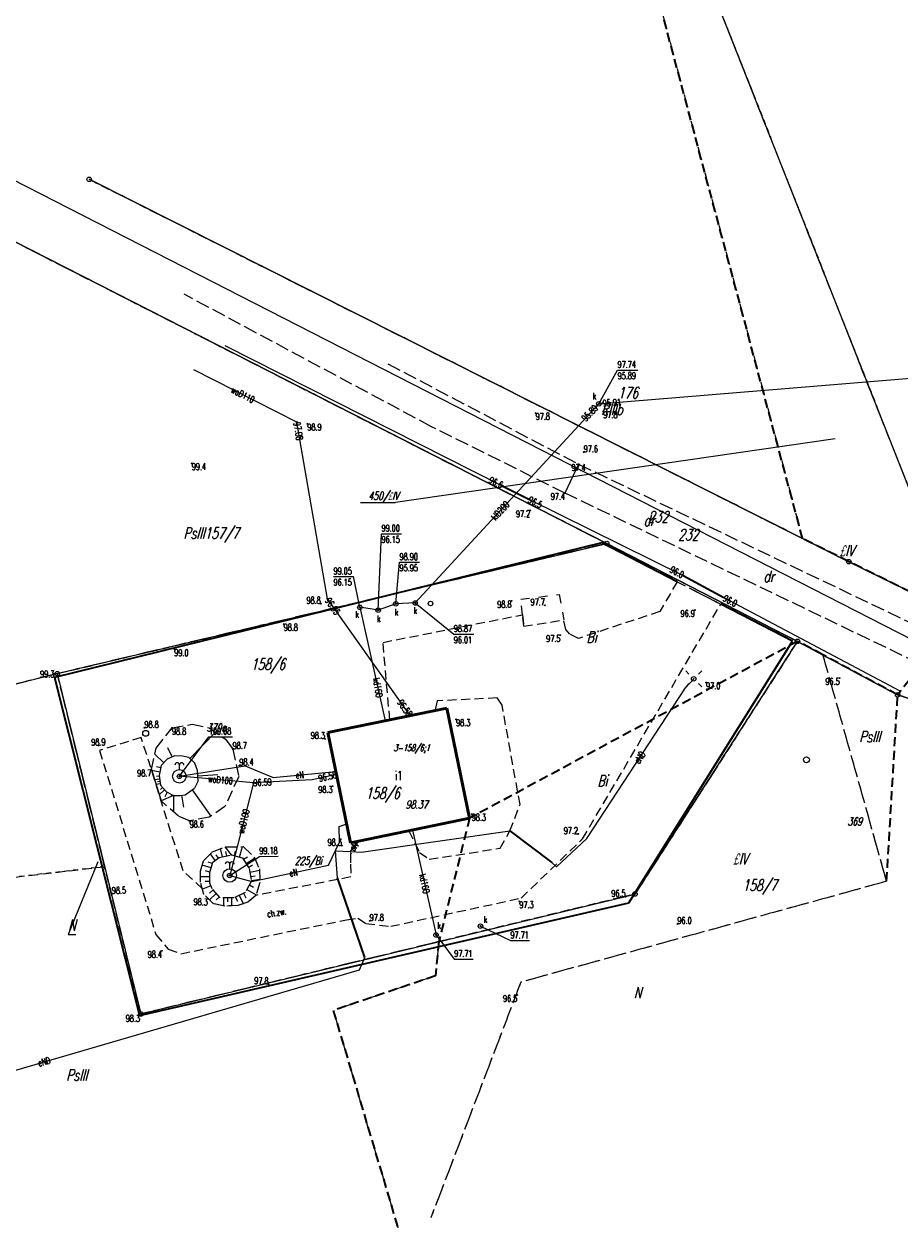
# Model space of a CAD drawing. Header units: metres. Extents: x 7483881 to 7484119, y 6003795 to 6003998.
# Tile 2 of 4: x 7483936 to 7484033, y 6003795 to 6003928. Entities that reach past the tile are written whole.
import ezdxf
from ezdxf.enums import TextEntityAlignment as Align

# ---------------------------------------------------------------- set-up
doc = ezdxf.new("R2010")
doc.units = ezdxf.units.M
for name, pattern in [('1', [0]), ('1_EGBU_A', [0]), ('2', [1.5, 1, -0.5]), ('3_1', [0]), ('3_14', [1, -1]), ('3_OTDN_A', [2, 1, -1]), ('3_OTKC', [1.5, 1, -0.5]), ('3_OTKJ', [2, 1.5, -0.5]), ('3_OTOB', [2, 1, -1]), ('3_OTOO', [7.5, 7.5]), ('3_OTRK', [1.75, 1.25, -0.5]), ('3_OTRKG', [1.75, 1.25, -0.5]), ('4_SUEP_A', [0]), ('4_SUKP', [0]), ('4_SULO', [0]), ('4_SUTP_A', [0]), ('4_SUWP', [0]), ('6_2', [1.5, 1, -0.5]), ('6_3', [1, 0.5, -0.5])]:
    doc.linetypes.add(name, pattern=pattern)
doc.layers.get('0').update_dxf_attribs({"color": 250, "linetype": 'CONTINUOUS', "lineweight": 100})
for name, color, linetype, lineweight, true_color in [('DROGI_L_1', 23, '1', 25, 0xc28787), ('Dzialki', 98, '1', 18, 0x005b00), ('Numery_dzialek', 96, 'CONTINUOUS', 25, 0x006600), ('SUK_E_T_4', 36, 'CONTINUOUS', 0, 0x803300), ('SUK_T_3', 36, 'CONTINUOUS', 18, 0x803300), ('SUKP_E_T_0', 36, 'CONTINUOUS', 0, 0x803300), ('SUKP_L_0', 36, '4_SUKP', 18, 0x803300), ('SUKR_T_0', 36, 'CONTINUOUS', 18, 0x803300), ('SUTP_L_0', 30, '4_SUTP_A', 18, 0xff9100), ('SUTR_T_0', 30, 'CONTINUOUS', 18, 0xff9100)]:
    doc.layers.add(name, color=color, linetype=linetype, lineweight=lineweight, true_color=true_color)
for name, color, linetype, lineweight in [('EBUTN_T_0', 7, 'CONTINUOUS', 18), ('EGBB_E_T_0', 7, 'CONTINUOUS', 20), ('EGBB_L_1', 7, '1_EGBU_A', 50), ('KONTUR_KLASYFIKACYJNY_L_0', 7, '6_3', 13), ('KONTUR_KLASYFIKACYJNY_T_0', 7, 'CONTINUOUS', 18), ('Kontury', 3, '2', 18), ('MAPA25_L_3', 7, '1', 18), ('Numery_konturow', 92, 'CONTINUOUS', 9), ('ODKRYWKA_POMOCNICZA_T_0', 7, 'CONTINUOUS', 18), ('ODKRYWKA_POMOCNICZA_T_1', 7, 'CONTINUOUS', 18), ('OTD_L_12', 7, '3_OTDN_A', 18), ('OTK_E_T_1', 7, 'CONTINUOUS', 0), ('OTK_L_0', 7, '3_OTKJ', 18), ('OTK_L_2', 7, '3_OTKC', 18), ('OTO_L_0', 7, '3_OTOO', 35), ('OTO_L_1', 7, '3_OTOB', 18), ('OTR_L_1', 7, '3_OTRK', 18), ('OTR_T_1', 7, 'CONTINUOUS', 18), ('Punkty', 7, 'CONTINUOUS', 13), ('SUE_T_3', 7, 'CONTINUOUS', 18), ('SUEP_E_T_0', 1, 'CONTINUOUS', 0), ('SUEP_L_0', 1, '4_SUEP_A', 18), ('SUL_L_1', 7, '4_SULO', 35), ('SUP_T_0', 7, 'CONTINUOUS', 18), ('SUW_T_1', 7, 'CONTINUOUS', 18), ('SUWP_E_T_0', 5, 'CONTINUOUS', 0), ('SUWP_L_0', 5, '4_SUWP', 18), ('SUWR_T_0', 5, 'CONTINUOUS', 18), ('WEBPPP_T_0', 7, 'CONTINUOUS', 18), ('ZAS_TYP_GLEBY_L_0', 7, '6_2', 35)]:
    doc.layers.add(name, color=color, linetype=linetype, lineweight=lineweight)
doc.styles.get("Standard").update_dxf_attribs({"font": 'Simplex.SHX', "width": 0.75})

# ---------------------------------------------------------------- blocks, each defined once
blk = doc.blocks.new('GRT')
at = {"linetype": 'CONTINUOUS'}
blk.add_circle((0, 0), 0.25, dxfattribs=at)
blk = doc.blocks.new('3_OTRN')
at = {"linetype": 'CONTINUOUS'}
blk.add_circle((0, 0), 0.045, dxfattribs=at)
blk = doc.blocks.new('4_SUEO_W')
at = {"linetype": 'CONTINUOUS'}
for p, q in [((-0.53035, 0.53035), (-0.8839, 0.8839)), ((0.53035, 0.53035), (0.8839, 0.8839)), ((-0.53035, -0.53035), (-0.8839, -0.8839)), ((0.53035, -0.53035), (0.8839, -0.8839))]:
    blk.add_line(p, q, dxfattribs=at)
blk.add_circle((0, 0), 0.025, dxfattribs=at)
blk = doc.blocks.new('4_SUPP')
at = {"linetype": 'CONTINUOUS'}
blk.add_circle((0, 0), 0.25, dxfattribs=at)
blk = doc.blocks.new('4_SUKS')
at = {"linetype": 'CONTINUOUS'}
blk.add_circle((0, 0), 0.25, dxfattribs=at)
blk = doc.blocks.new('4_SUPS')
at = {"linetype": 'CONTINUOUS'}
blk.add_circle((0, 0), 0.0625, dxfattribs=at)
blk = doc.blocks.new('4_SUPK')
at = {"linetype": 'CONTINUOUS'}
blk.add_circle((0, 0), 0.25, dxfattribs=at)
blk = doc.blocks.new('4_SUWG')
at = {"linetype": 'CONTINUOUS'}
blk.add_line((0, 0.75), (0, 1.25), dxfattribs=at)
for radius in [0.75, 0.25]:
    blk.add_circle((0, 0), radius, dxfattribs=at)
for centre in [(-0.25, 1.25), (0.25, 1.25)]:
    blk.add_arc(centre, 0.25, 0, 180, dxfattribs=at)
blk = doc.blocks.new('6_ODKRYWKA')
at = {"linetype": 'CONTINUOUS'}
blk.add_circle((0, 0), 0.325, dxfattribs=at)

msp = doc.modelspace()

# ---------------------------------------------------------------- linework, layer by layer
at = {"layer": 'DROGI_L_1', "linetype": '1'}
for p, q in [((7483891.76, 6003926.36), (7484000.94, 6003870.71)), ((7484027.77, 6003868.69), (7483943.56, 6003911.09)), ((7484000.94, 6003870.71), (7484022.09, 6003859.86)), ((7484040.03, 6003862.68), (7484027.77, 6003868.69)), ((7484022.09, 6003859.86), (7484033.19, 6003853.93)), ((7484033.19, 6003853.93), (7484100.75, 6003832.01))]:
    msp.add_line(p, q, dxfattribs=at)
at = {"layer": 'Dzialki'}
for p, q in [((7484040.03, 6003862.68), (7483986.88, 6003997.31)), ((7484040.03, 6003862.68), (7483986.88, 6003997.31)), ((7484000.94, 6003870.71), (7483891.76, 6003926.36)), ((7484000.94, 6003870.71), (7483891.76, 6003926.36)), ((7483943.56, 6003911.09), (7484027.77, 6003868.69)), ((7483943.56, 6003911.09), (7484027.77, 6003868.69)), ((7483940.03, 6003856.28), (7484000.94, 6003870.71)), ((7483940.03, 6003856.28), (7484000.94, 6003870.71)), ((7484022.09, 6003859.86), (7484000.94, 6003870.71)), ((7484022.09, 6003859.86), (7484000.94, 6003870.71)), ((7484027.77, 6003868.69), (7484040.03, 6003862.68)), ((7484027.77, 6003868.69), (7484040.03, 6003862.68)), ((7484004.08, 6003831.85), (7484022.09, 6003859.86)), ((7484004.08, 6003831.85), (7484022.09, 6003859.86)), ((7484033.19, 6003853.93), (7484022.09, 6003859.86)), ((7484033.19, 6003853.93), (7484022.09, 6003859.86)), ((7483915.34, 6003850.15), (7483940.03, 6003856.28)), ((7483915.34, 6003850.15), (7483940.03, 6003856.28)), ((7483940.03, 6003856.28), (7483949.29, 6003818.55)), ((7483940.03, 6003856.28), (7483949.29, 6003818.55)), ((7484100.75, 6003832.01), (7484033.19, 6003853.93)), ((7484100.75, 6003832.01), (7484033.19, 6003853.93)), ((7483949.29, 6003818.55), (7484004.08, 6003831.85)), ((7483949.29, 6003818.55), (7484004.08, 6003831.85))]:
    msp.add_line(p, q, dxfattribs=at)
at = {"layer": 'EGBB_L_1', "linetype": '1_EGBU_A'}
for p, q in [((7483983.22, 6003852.46), (7483970.03, 6003849.74)), ((7483985.73, 6003840.25), (7483983.22, 6003852.46)), ((7483970.03, 6003849.74), (7483972.54, 6003837.53)), ((7483972.54, 6003837.53), (7483985.73, 6003840.25))]:
    msp.add_line(p, q, dxfattribs=at)
at = {"layer": 'KONTUR_KLASYFIKACYJNY_L_0', "linetype": '6_3'}
for p, q in [((7484003.25, 6003955.85), (7484040.03, 6003862.68)), ((7484004.35, 6003939.81), (7484022.64, 6003871.27)), ((7484000.94, 6003870.71), (7483891.76, 6003926.36)), ((7484022.64, 6003871.27), (7483943.56, 6003911.09)), ((7484022.64, 6003871.27), (7484027.77, 6003868.69)), ((7484000.94, 6003870.71), (7483940.03, 6003856.28)), ((7484000.94, 6003870.71), (7484022.09, 6003859.86)), ((7484040.03, 6003862.68), (7484027.77, 6003868.69)), ((7484013.2, 6003846.03), (7484022.09, 6003859.86)), ((7484024.91, 6003858.36), (7484022.09, 6003859.86)), ((7484031.97, 6003833.26), (7484024.91, 6003858.36)), ((7484024.91, 6003858.36), (7484033.19, 6003853.93)), ((7483940.03, 6003856.28), (7483915.34, 6003850.15)), ((7483945.28, 6003834.88), (7483940.03, 6003856.28)), ((7484100.75, 6003832.01), (7484033.19, 6003853.93)), ((7484013.2, 6003846.03), (7484004.08, 6003831.85)), ((7483945.28, 6003834.88), (7483914.54, 6003831.31)), ((7483945.28, 6003834.88), (7483949.29, 6003818.55)), ((7484031.97, 6003833.26), (7483991.42, 6003822.08)), ((7483982.32, 6003826.57), (7484004.08, 6003831.85)), ((7483982.32, 6003826.57), (7483949.29, 6003818.55)), ((7483982.32, 6003826.57), (7483981.95, 6003822.78)), ((7483981.95, 6003822.78), (7483970.62, 6003818.95)), ((7483991.42, 6003822.08), (7483981.44, 6003795.94)), ((7483970.62, 6003818.95), (7483977.79, 6003794.83))]:
    msp.add_line(p, q, dxfattribs=at)
at = {"layer": 'KONTUR_KLASYFIKACYJNY_T_0', "linetype": 'CONTINUOUS'}
for p in [(7484026.26, 6003882.32), (7483973.63, 6003875.24)]:
    msp.add_line(p, (7483977.53, 6003875.24), dxfattribs=at)
at = {"layer": 'Kontury'}
for p, q in [((7484040.03, 6003862.68), (7484003.25, 6003955.85)), ((7484040.03, 6003862.68), (7484003.25, 6003955.85)), ((7484022.64, 6003871.27), (7484004.35, 6003939.81)), ((7484022.64, 6003871.27), (7484004.35, 6003939.81)), ((7483891.76, 6003926.36), (7484000.94, 6003870.71)), ((7483891.76, 6003926.36), (7484000.94, 6003870.71)), ((7483943.56, 6003911.09), (7484022.64, 6003871.27)), ((7483943.56, 6003911.09), (7484022.64, 6003871.27)), ((7484027.77, 6003868.69), (7484022.64, 6003871.27)), ((7484027.77, 6003868.69), (7484022.64, 6003871.27)), ((7484000.94, 6003870.71), (7483940.03, 6003856.28)), ((7483940.03, 6003856.28), (7484000.94, 6003870.71)), ((7484000.94, 6003870.71), (7484022.09, 6003859.86)), ((7484000.94, 6003870.71), (7484022.09, 6003859.86)), ((7484040.03, 6003862.68), (7484027.77, 6003868.69)), ((7484040.03, 6003862.68), (7484027.77, 6003868.69)), ((7484022.09, 6003859.86), (7484013.2, 6003846.03)), ((7484022.09, 6003859.86), (7484013.2, 6003846.03)), ((7484024.91, 6003858.36), (7484022.09, 6003859.86)), ((7484024.91, 6003858.36), (7484022.09, 6003859.86)), ((7484031.97, 6003833.26), (7484024.91, 6003858.36)), ((7484024.91, 6003858.36), (7484033.19, 6003853.93)), ((7484031.97, 6003833.26), (7484024.91, 6003858.36)), ((7484024.91, 6003858.36), (7484033.19, 6003853.93)), ((7483940.03, 6003856.28), (7483915.34, 6003850.15)), ((7483940.03, 6003856.28), (7483915.34, 6003850.15)), ((7483945.28, 6003834.88), (7483940.03, 6003856.28)), ((7483945.28, 6003834.88), (7483940.03, 6003856.28)), ((7484033.19, 6003853.93), (7484100.75, 6003832.01)), ((7484033.19, 6003853.93), (7484100.75, 6003832.01)), ((7484013.2, 6003846.03), (7484004.08, 6003831.85)), ((7484013.2, 6003846.03), (7484004.08, 6003831.85)), ((7483914.54, 6003831.31), (7483945.28, 6003834.88)), ((7483914.54, 6003831.31), (7483945.28, 6003834.88)), ((7483949.29, 6003818.55), (7483945.28, 6003834.88)), ((7483949.29, 6003818.55), (7483945.28, 6003834.88)), ((7484031.97, 6003833.26), (7483991.42, 6003822.08)), ((7484031.97, 6003833.26), (7483991.42, 6003822.08)), ((7484004.08, 6003831.85), (7483982.32, 6003826.57)), ((7484004.08, 6003831.85), (7483982.32, 6003826.57)), ((7483982.32, 6003826.57), (7483949.29, 6003818.55)), ((7483982.32, 6003826.57), (7483949.29, 6003818.55)), ((7483982.32, 6003826.57), (7483981.95, 6003822.78)), ((7483982.32, 6003826.57), (7483981.95, 6003822.78)), ((7483981.95, 6003822.78), (7483970.62, 6003818.95)), ((7483981.95, 6003822.78), (7483970.62, 6003818.95)), ((7483991.42, 6003822.08), (7483981.44, 6003795.94)), ((7483991.42, 6003822.08), (7483981.44, 6003795.94)), ((7483970.62, 6003818.95), (7483977.79, 6003794.83)), ((7483970.62, 6003818.95), (7483977.79, 6003794.83))]:
    msp.add_line(p, q, dxfattribs=at)
at = {"layer": 'MAPA25_L_3', "linetype": '1'}
msp.add_line((7483880.99, 6003938.73), (7484065.16, 6003844.51), dxfattribs=at)
at = {"layer": 'Numery_konturow', "linetype": 'CONTINUOUS'}
for p, q in [((7483944.53, 6003835.42), (7483941.22, 6003827.37)), ((7483941.22, 6003827.37), (7483942.08, 6003827.37))]:
    msp.add_line(p, q, dxfattribs=at)
at = {"layer": 'OTD_L_12', "linetype": '3_OTDN_A'}
for p, q in [((7483991.4, 6003864.52), (7483995.67, 6003865.07)), ((7483995.67, 6003865.07), (7483996.17, 6003862.24)), ((7483991.6, 6003862.81), (7483991.4, 6003864.52)), ((7483991.74, 6003861.53), (7483991.6, 6003862.81))]:
    msp.add_line(p, q, dxfattribs=at)
at = {"layer": 'OTK_L_0', "linetype": '3_OTKJ'}
for p, q in [((7483981.51, 6003883.66), (7483954.1, 6003898.34)), ((7483976.68, 6003890.63), (7483997.82, 6003879.5)), ((7483996.31, 6003876.3), (7483981.51, 6003883.66)), ((7483997.82, 6003879.5), (7484038.44, 6003860.1)), ((7484037.31, 6003856.56), (7483996.31, 6003876.3))]:
    msp.add_line(p, q, dxfattribs=at)
at = {"layer": 'OTK_L_0', "linetype": '3_14'}
msp.add_line((7483997.82, 6003879.5), (7483996.31, 6003876.3), dxfattribs=at)
at = {"layer": 'OTK_L_2', "linetype": '3_OTKC'}
for p, q in [((7484008.75, 6003866.47), (7484006.81, 6003863.16)), ((7484008.75, 6003866.47), (7484013.57, 6003863.99)), ((7483998.26, 6003837.95), (7484013.57, 6003863.99)), ((7483976.14, 6003859.75), (7483991.6, 6003862.81)), ((7483991.6, 6003862.81), (7483991.74, 6003861.53)), ((7483991.74, 6003861.53), (7483996.17, 6003862.24)), ((7483996.42, 6003861.18), (7483996.17, 6003862.24)), ((7484006.81, 6003863.16), (7483997.82, 6003860.19)), ((7483996.86, 6003860.66), (7483996.42, 6003861.18)), ((7483997.82, 6003860.19), (7483996.86, 6003860.66)), ((7483976.89, 6003851.16), (7483976.14, 6003859.75)), ((7483982.16, 6003853.26), (7483981.93, 6003852.26)), ((7483988.78, 6003853.59), (7483982.16, 6003853.26)), ((7483989.34, 6003852.8), (7483988.78, 6003853.59)), ((7483991.33, 6003841.76), (7483989.34, 6003852.8)), ((7483981.97, 6003852.21), (7483976.89, 6003851.16)), ((7483981.93, 6003852.26), (7483981.97, 6003852.21)), ((7483949.34, 6003849.2), (7483944.72, 6003847.77)), ((7483953.98, 6003834.41), (7483949.34, 6003849.2)), ((7483944.72, 6003847.77), (7483950.96, 6003827.36)), ((7483990.19, 6003838.84), (7483991.33, 6003841.76)), ((7483973.37, 6003837.7), (7483979, 6003838.86)), ((7483979, 6003838.86), (7483980.17, 6003836.46)), ((7483989.14, 6003836.92), (7483990.19, 6003838.84)), ((7483991.45, 6003831.4), (7483998.26, 6003837.95)), ((7483973.37, 6003837.7), (7483972.54, 6003836.31)), ((7483981.25, 6003835.71), (7483989.14, 6003836.92)), ((7483972.54, 6003836.31), (7483972.52, 6003835.16)), ((7483980.17, 6003836.46), (7483981.25, 6003835.71)), ((7483956.12, 6003832.44), (7483953.98, 6003834.41)), ((7483972.52, 6003835.16), (7483972.57, 6003833.74)), ((7483972.57, 6003833.74), (7483962.05, 6003831.7)), ((7483956.29, 6003831.81), (7483956.12, 6003832.44)), ((7483957.35, 6003830.77), (7483956.29, 6003831.81)), ((7483962.05, 6003831.7), (7483961.16, 6003830.93)), ((7483977, 6003828.27), (7483991.45, 6003831.4)), ((7483958.59, 6003830.51), (7483957.35, 6003830.77)), ((7483960.06, 6003830.57), (7483958.59, 6003830.51)), ((7483961.16, 6003830.93), (7483960.06, 6003830.57)), ((7483953.73, 6003825.23), (7483972.08, 6003828.99)), ((7483972.08, 6003828.99), (7483973.36, 6003829.16)), ((7483973.36, 6003829.16), (7483974.25, 6003828.57)), ((7483974.25, 6003828.57), (7483977, 6003828.27)), ((7483950.96, 6003827.36), (7483952.34, 6003825.74)), ((7483952.34, 6003825.74), (7483953.73, 6003825.23))]:
    msp.add_line(p, q, dxfattribs=at)
at = {"layer": 'OTO_L_0', "linetype": '3_OTOO'}
for p, q in [((7484000.38, 6003870.8), (7483939.71, 6003855.87)), ((7484008.75, 6003866.47), (7484000.38, 6003870.8)), ((7484021.52, 6003859.88), (7484013.57, 6003863.99)), ((7484003.39, 6003830.86), (7484021.52, 6003859.88)), ((7483939.71, 6003855.87), (7483949.14, 6003818.39)), ((7483949.14, 6003818.39), (7484003.39, 6003830.86))]:
    msp.add_line(p, q, dxfattribs=at)
at = {"layer": 'OTO_L_1', "linetype": '3_OTOB'}
msp.add_line((7484008.75, 6003866.47), (7484013.57, 6003863.99), dxfattribs=at)
at = {"layer": 'OTR_L_1', "linetype": '3_OTRK'}
for p, q in [((7483950.99, 6003848.02), (7483952.75, 6003850.27)), ((7483952.75, 6003850.27), (7483954.97, 6003850.67)), ((7483954.97, 6003850.67), (7483956.85, 6003850.27)), ((7483956.85, 6003850.27), (7483958.67, 6003849.02)), ((7483958.67, 6003849.02), (7483959.48, 6003847.92)), ((7483950.46, 6003845.64), (7483950.99, 6003848.02)), ((7483959.48, 6003847.92), (7483960.14, 6003844.87)), ((7483960.14, 6003844.87), (7483958.62, 6003841.56)), ((7483953.46, 6003840.47), (7483951.55, 6003842.17)), ((7483958.62, 6003841.56), (7483956.88, 6003840.37)), ((7483954.7, 6003839.95), (7483953.46, 6003840.47)), ((7483956.88, 6003840.37), (7483954.7, 6003839.95)), ((7483957.18, 6003836.48), (7483958.63, 6003837.09)), ((7483958.63, 6003837.09), (7483960.65, 6003837.1)), ((7483960.65, 6003837.1), (7483961.84, 6003835.96)), ((7483955.9, 6003834.4), (7483956.25, 6003835.52)), ((7483956.25, 6003835.52), (7483957.18, 6003836.48)), ((7483961.84, 6003835.96), (7483962.43, 6003834.65)), ((7483955.91, 6003833.18), (7483955.9, 6003834.4)), ((7483962.43, 6003834.65), (7483962.49, 6003833.11)), ((7483956.29, 6003831.81), (7483955.91, 6003833.18)), ((7483962.49, 6003833.11), (7483962.05, 6003831.7)), ((7483957.35, 6003830.77), (7483956.29, 6003831.81)), ((7483962.05, 6003831.7), (7483961.16, 6003830.93)), ((7483958.59, 6003830.51), (7483957.35, 6003830.77)), ((7483960.06, 6003830.57), (7483958.59, 6003830.51)), ((7483961.16, 6003830.93), (7483960.06, 6003830.57))]:
    msp.add_line(p, q, dxfattribs=at)
at = {"layer": 'OTR_L_1', "linetype": '3_1'}
for p, q in [((7483954.71, 6003846.89), (7483957.56, 6003849.78)), ((7483951.84, 6003846.41), (7483950.84, 6003847.35)), ((7483952.76, 6003847.04), (7483952.3, 6003848.07)), ((7483951.51, 6003845.84), (7483951.03, 6003845.94)), ((7483951.41, 6003845.37), (7483950.48, 6003845.56)), ((7483951.38, 6003844.59), (7483950.81, 6003844.52)), ((7483951.34, 6003844.9), (7483951.03, 6003844.87)), ((7483955.6, 6003844.94), (7483957.83, 6003845.11)), ((7483951.44, 6003844.05), (7483950.98, 6003843.99)), ((7483951.41, 6003844.31), (7483951.15, 6003844.28)), ((7483951.92, 6003843.4), (7483951.33, 6003842.86)), ((7483951.71, 6003843.65), (7483951.46, 6003843.43)), ((7483954.97, 6003843.4), (7483957.05, 6003840.49)), ((7483952.21, 6003843.13), (7483951.95, 6003842.61)), ((7483952.72, 6003842.86), (7483952.61, 6003842.64)), ((7483952.91, 6003842.77), (7483952.92, 6003840.95)), ((7483953.81, 6003842.8), (7483954.01, 6003841.48)), ((7483958.33, 6003835.96), (7483958.12, 6003836.88)), ((7483958.83, 6003836.08), (7483958.71, 6003836.58)), ((7483959.66, 6003836.1), (7483959.8, 6003836.6)), ((7483960.24, 6003835.94), (7483960.56, 6003837.1)), ((7483957.23, 6003835.24), (7483956.74, 6003835.39)), ((7483957.52, 6003835.56), (7483957, 6003836.3)), ((7483957.89, 6003835.82), (7483957.63, 6003836.19)), ((7483960.66, 6003835.71), (7483961.1, 6003835.98)), ((7483960.96, 6003835.24), (7483961.9, 6003835.83)), ((7483957.08, 6003834.76), (7483956.1, 6003835.05)), ((7483956.94, 6003834.27), (7483956.45, 6003834.42)), ((7483961.23, 6003834.79), (7483961.68, 6003835.07)), ((7483961.38, 6003834.29), (7483962.44, 6003834.48)), ((7483961.47, 6003833.79), (7483961.97, 6003833.88)), ((7483956.94, 6003833.76), (7483955.91, 6003833.74)), ((7483957.07, 6003832.75), (7483956.14, 6003832.37)), ((7483956.95, 6003833.25), (7483956.43, 6003833.23)), ((7483961.32, 6003832.86), (7483961.79, 6003832.6)), ((7483961.56, 6003833.33), (7483962.48, 6003833.5)), ((7483957.66, 6003831.91), (7483956.89, 6003831.22)), ((7483957.3, 6003832.31), (7483956.91, 6003831.96)), ((7483958, 6003831.53), (7483957.63, 6003831.19)), ((7483958.46, 6003831.42), (7483958.45, 6003830.54)), ((7483958.9, 6003831.42), (7483958.9, 6003830.97)), ((7483959.35, 6003831.42), (7483959.35, 6003830.54)), ((7483959.77, 6003831.48), (7483959.99, 6003831.05)), ((7483960.21, 6003831.7), (7483960.67, 6003830.77)), ((7483960.67, 6003831.94), (7483960.92, 6003831.44)), ((7483961.03, 6003832.34), (7483962.07, 6003831.76))]:
    msp.add_line(p, q, dxfattribs=at)
at = {"layer": 'OTR_L_1', "linetype": '3_OTRKG'}
for p, q in [((7483951.56, 6003846.11), (7483951.33, 6003844.99)), ((7483952.2, 6003846.79), (7483951.56, 6003846.11)), ((7483953.02, 6003847.16), (7483952.2, 6003846.79)), ((7483953.9, 6003847.13), (7483953.02, 6003847.16)), ((7483954.63, 6003846.97), (7483953.9, 6003847.13)), ((7483955.27, 6003846.34), (7483954.63, 6003846.97)), ((7483955.56, 6003845.54), (7483955.27, 6003846.34)), ((7483951.33, 6003844.99), (7483951.46, 6003843.92)), ((7483955.64, 6003844.35), (7483955.56, 6003845.54)), ((7483951.46, 6003843.92), (7483952.14, 6003843.16)), ((7483954.21, 6003842.86), (7483955.29, 6003843.63)), ((7483955.29, 6003843.63), (7483955.64, 6003844.35)), ((7483952.14, 6003843.16), (7483952.91, 6003842.77)), ((7483952.91, 6003842.77), (7483953.66, 6003842.77)), ((7483953.66, 6003842.77), (7483954.21, 6003842.86)), ((7483956.93, 6003834.24), (7483957.27, 6003835.38)), ((7483957.27, 6003835.38), (7483957.98, 6003835.88)), ((7483957.98, 6003835.88), (7483959.33, 6003836.19)), ((7483959.33, 6003836.19), (7483960.57, 6003835.85)), ((7483960.57, 6003835.85), (7483961.31, 6003834.67)), ((7483956.95, 6003833.04), (7483956.93, 6003834.24)), ((7483961.31, 6003834.67), (7483961.56, 6003833.3)), ((7483957.21, 6003832.42), (7483956.95, 6003833.04)), ((7483961.56, 6003833.3), (7483960.85, 6003832.02)), ((7483958.1, 6003831.43), (7483957.21, 6003832.42)), ((7483959.64, 6003831.42), (7483958.1, 6003831.43)), ((7483960.85, 6003832.02), (7483959.64, 6003831.42))]:
    msp.add_line(p, q, dxfattribs=at)
at = {"layer": 'OTR_L_1', "linetype": '3_14'}
for p, q in [((7483950.46, 6003845.64), (7483951.55, 6003842.17)), ((7483952.91, 6003842.77), (7483951.55, 6003842.17)), ((7483959.33, 6003836.19), (7483958.63, 6003837.09))]:
    msp.add_line(p, q, dxfattribs=at)
at = {"layer": 'OTR_L_1', "linetype": '3_1'}
msp.add_point((7483959.33, 6003836.19), dxfattribs=at)
at = {"layer": 'SUEP_L_0', "linetype": '4_SUEP_A'}
for p, q in [((7484009.66, 6003854.72), (7484010.58, 6003855.71)), ((7483998.72, 6003838), (7484009.66, 6003854.72)), ((7483953.57, 6003844.9), (7483960.87, 6003846.06)), ((7483960.87, 6003846.06), (7483963.96, 6003844.77)), ((7483963.96, 6003844.77), (7483970.91, 6003845.44)), ((7483971.26, 6003839.32), (7483972.11, 6003839.63)), ((7483971.31, 6003837.6), (7483971.26, 6003839.32)), ((7483973.7, 6003836.49), (7483990.19, 6003838.84)), ((7483990.19, 6003838.84), (7483994.85, 6003835.35)), ((7483995.38, 6003834.85), (7483998.72, 6003838)), ((7483970.1, 6003835.03), (7483971.31, 6003837.6)), ((7483971.08, 6003833.64), (7483970.89, 6003836.63)), ((7483970.89, 6003836.63), (7483972.51, 6003836.55)), ((7483973.33, 6003837.69), (7483972.51, 6003836.55)), ((7483972.51, 6003836.55), (7483973.7, 6003836.49)), ((7483994.85, 6003835.35), (7483995.38, 6003834.85)), ((7483959.14, 6003833.9), (7483961.6, 6003833.24)), ((7483961.6, 6003833.24), (7483970.1, 6003835.03)), ((7483974.14, 6003824.8), (7483971.08, 6003833.64)), ((7483973.52, 6003823.44), (7483974.14, 6003824.8)), ((7483924.85, 6003809.26), (7483973.52, 6003823.44))]:
    msp.add_line(p, q, dxfattribs=at)
at = {"layer": 'SUKP_L_0', "linetype": '4_SUKP'}
for p, q in [((7484000.06, 6003886.2), (7484050.17, 6003890.3)), ((7483979.71, 6003864.12), (7484000.06, 6003886.2)), ((7483975.61, 6003863.31), (7483973.57, 6003863.64)), ((7483973.57, 6003863.64), (7483976.39, 6003851.05)), ((7483977.56, 6003864.02), (7483975.61, 6003863.31)), ((7483979.71, 6003864.12), (7483977.56, 6003864.02)), ((7483979.4, 6003838.94), (7483982.02, 6003827.31))]:
    msp.add_line(p, q, dxfattribs=at)
at = {"layer": 'SUKR_T_0', "linetype": 'CONTINUOUS', "lineweight": 0}
for p, q in [((7484000.06, 6003886.2), (7484002.14, 6003889.93)), ((7484002.14, 6003889.93), (7484004.4, 6003889.94)), ((7483975.61, 6003863.31), (7483975.98, 6003871.79)), ((7483975.98, 6003871.79), (7483978.18, 6003871.79)), ((7483977.56, 6003864.02), (7483977.98, 6003868.63)), ((7483977.98, 6003868.63), (7483980.18, 6003868.63)), ((7483970.66, 6003867.04), (7483972.85, 6003867.04)), ((7483973.57, 6003863.64), (7483972.85, 6003867.04)), ((7483979.71, 6003864.12), (7483983.99, 6003860.65)), ((7483983.99, 6003860.65), (7483986.21, 6003860.65)), ((7483982.02, 6003827.31), (7483984.03, 6003824.63)), ((7483986.94, 6003828.28), (7483990.27, 6003826.68)), ((7483990.27, 6003826.68), (7483992.36, 6003826.68)), ((7483984.03, 6003824.63), (7483986.12, 6003824.63))]:
    msp.add_line(p, q, dxfattribs=at)
at = {"layer": 'SUL_L_1', "linetype": '4_SULO'}
for p, q in [((7483989.36, 6003877.12), (7483992.31, 6003875.63)), ((7484009.41, 6003867.16), (7484013.93, 6003864.72)), ((7483990.19, 6003838.84), (7483994.85, 6003835.35)), ((7483974.14, 6003824.8), (7483971.08, 6003833.64))]:
    msp.add_line(p, q, dxfattribs=at)
at = {"layer": 'SUTP_L_0', "linetype": '4_SUTP_A'}
for p, q in [((7483958.61, 6003892.65), (7483989.36, 6003877.12)), ((7483989.36, 6003877.12), (7483992.31, 6003875.63)), ((7483992.31, 6003875.63), (7484009.41, 6003867.16)), ((7484009.41, 6003867.16), (7484013.93, 6003864.72)), ((7484013.93, 6003864.72), (7484033.52, 6003854.33))]:
    msp.add_line(p, q, dxfattribs=at)
at = {"layer": 'SUWP_L_0', "linetype": '4_SUWP'}
for p, q in [((7483966.58, 6003884.16), (7483955.16, 6003889.98)), ((7483969.99, 6003864.56), (7483966.58, 6003884.16)), ((7483979.16, 6003851.63), (7483969.99, 6003864.56)), ((7483961.77, 6003844.18), (7483953.57, 6003844.9)), ((7483970.98, 6003845.09), (7483968.3, 6003844.5)), ((7483961.77, 6003844.18), (7483959.14, 6003833.9)), ((7483968.3, 6003844.5), (7483961.77, 6003844.18))]:
    msp.add_line(p, q, dxfattribs=at)
at = {"layer": 'SUWR_T_0', "linetype": 'CONTINUOUS', "lineweight": 0}
for p, q in [((7483953.57, 6003844.9), (7483956.84, 6003849.27)), ((7483956.84, 6003849.27), (7483959.47, 6003849.29)), ((7483959.14, 6003833.9), (7483962.43, 6003836.02)), ((7483962.43, 6003836.02), (7483964.5, 6003836.03))]:
    msp.add_line(p, q, dxfattribs=at)
at = {"layer": 'ZAS_TYP_GLEBY_L_0', "linetype": '6_2'}
for p, q in [((7484022.64, 6003871.27), (7484004.35, 6003939.81)), ((7484027.77, 6003868.69), (7484022.64, 6003871.27)), ((7484040.03, 6003862.68), (7484027.77, 6003868.69)), ((7484040.03, 6003862.68), (7484033.19, 6003853.93)), ((7484022.09, 6003859.86), (7483985.73, 6003840.25)), ((7484024.91, 6003858.36), (7484022.09, 6003859.86)), ((7484033.19, 6003853.93), (7484024.91, 6003858.36)), ((7484031.97, 6003833.26), (7484033.19, 6003853.93)), ((7483985.73, 6003840.25), (7483982.32, 6003826.57)), ((7483982.32, 6003826.57), (7483981.95, 6003822.78)), ((7483981.95, 6003822.78), (7483970.62, 6003818.95)), ((7483970.62, 6003818.95), (7483977.79, 6003794.83))]:
    msp.add_line(p, q, dxfattribs=at)

# ---------------------------------------------------------------- block references
at = {"layer": 'ODKRYWKA_POMOCNICZA_T_0'}
for p in [(7483949.83, 6003849.66), (7484023.08, 6003846.73)]:
    msp.add_blockref('6_ODKRYWKA', p, dxfattribs=at)
at = {"layer": 'OTR_T_1', "rotation": 0.4032170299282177}
for p in [(7483993.06, 6003885.17), (7483967.75, 6003883.98), (7483954.94, 6003879.6), (7483992.45, 6003874.39), (7483969.24, 6003864.04), (7483990.38, 6003864.35), (7483994.07, 6003863.85), (7484010.7, 6003863.33), (7483995.8, 6003860.55), (7483939.71, 6003855.87), (7484011.95, 6003855.29), (7484026.76, 6003855.79), (7483984.24, 6003851.21), (7483949.7, 6003850.27), (7483969.71, 6003849.06), (7483944.59, 6003848.32), (7483960.22, 6003846.1), (7483970.54, 6003843.81), (7483985.97, 6003840.72), (7483997.76, 6003838.51), (7483971.58, 6003837.21), (7484003.03, 6003831.55), (7483991.25, 6003831.03), (7483974.66, 6003828.87), (7484008.78, 6003828.53), (7483951.63, 6003825.54), (7483991.01, 6003820.65)]:
    msp.add_blockref('3_OTRN', p, dxfattribs=at)
at = {"layer": 'OTR_T_1'}
for p in [(7484000.56, 6003885.36), (7483998.39, 6003880.83), (7483997.82, 6003879.5), (7483996.31, 6003876.3), (7483965.13, 6003861.79), (7483953.01, 6003858.98), (7483952.75, 6003850.27), (7483959.48, 6003847.92), (7483950.46, 6003845.64), (7483954.7, 6003839.95), (7483946.09, 6003831.86), (7483956.73, 6003831.33), (7483963.44, 6003821.84), (7483949.2, 6003818.43)]:
    msp.add_blockref('3_OTRN', p, dxfattribs=at)
at = {"layer": 'Punkty'}
for p in [(7483943.56, 6003911.09), (7483943.56, 6003911.09), (7484000.94, 6003870.71), (7484000.94, 6003870.71), (7484027.77, 6003868.69), (7484027.77, 6003868.69), (7484022.09, 6003859.86), (7484022.09, 6003859.86), (7483940.03, 6003856.28), (7483940.03, 6003856.28), (7484033.19, 6003853.93), (7484033.19, 6003853.93), (7484004.08, 6003831.85), (7484004.08, 6003831.85), (7483949.29, 6003818.55), (7483949.29, 6003818.55)]:
    msp.add_blockref('GRT', p, dxfattribs=at)
at = {"layer": 'SUE_T_3'}
for name in ['4_SUEO_W', '4_SUPP']:
    msp.add_blockref(name, (7484010.58, 6003855.71), dxfattribs=at)
at = {"layer": 'SUK_T_3'}
for p in [(7484000.06, 6003886.2), (7483973.57, 6003863.64), (7483975.61, 6003863.31), (7483977.56, 6003864.02), (7483979.71, 6003864.12), (7483986.94, 6003828.28), (7483982.02, 6003827.31)]:
    msp.add_blockref('4_SUKS', p, dxfattribs=at)
at = {"layer": 'SUKR_T_0'}
for p in [(7483999.77, 6003885.9), (7484000.06, 6003886.2), (7484000.5, 6003886.24), (7483973.57, 6003863.64), (7483975.61, 6003863.31), (7483977.56, 6003864.02), (7483979.71, 6003864.12), (7483982.02, 6003827.31), (7483986.94, 6003828.28)]:
    msp.add_blockref('4_SUPS', p, dxfattribs=at)
at = {"layer": 'SUP_T_0'}
msp.add_blockref('4_SUPK', (7483981.41, 6003864.06), dxfattribs=at)
at = {"layer": 'SUTR_T_0'}
msp.add_blockref('4_SUPS', (7483989.36, 6003877.12), dxfattribs=at)
for p, rotation in [((7483992.31, 6003875.63), 333.649791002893), ((7484009.41, 6003867.16), 331.63880401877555), ((7484013.93, 6003864.72), 332.05974345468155)]:
    msp.add_blockref('4_SUPS', p, dxfattribs=dict(at, rotation=rotation))
at = {"layer": 'SUW_T_1'}
for p in [(7483953.57, 6003844.9), (7483959.14, 6003833.9)]:
    msp.add_blockref('4_SUWG', p, dxfattribs=at)
at = {"layer": 'SUWR_T_0'}
for p, rotation in [((7483966.58, 6003884.16), 279.86324144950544), ((7483969.99, 6003864.56), 305.32324627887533), ((7483979.16, 6003851.63), 306.933248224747), ((7483970.98, 6003845.09), 12.78320810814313), ((7483961.77, 6003844.18), 2.7632113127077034)]:
    msp.add_blockref('4_SUPS', p, dxfattribs=dict(at, rotation=rotation))
for p in [(7483953.57, 6003844.9), (7483959.14, 6003833.9)]:
    msp.add_blockref('4_SUPS', p, dxfattribs=at)

# ---------------------------------------------------------------- texts
at = {"layer": 'EBUTN_T_0', "oblique": 15, "width": 0.7}
msp.add_text('3-158/6;1', height=0.75, dxfattribs=at).set_placement((7483979.32, 6003848), align=Align.MIDDLE)
at = {"layer": 'EGBB_E_T_0', "width": 0.7}
msp.add_text('i1', height=1, dxfattribs=at).set_placement((7483977.88, 6003844.99), align=Align.MIDDLE)
at = {"layer": 'KONTUR_KLASYFIKACYJNY_T_0', "oblique": 15, "width": 0.7}
msp.add_text('450/£IV', height=0.9, dxfattribs=at).set_placement((7483977.86, 6003875.99), align=Align.MIDDLE_RIGHT)
msp.add_text('225/Bi', height=0.9, dxfattribs=at).set_placement((7483967.85, 6003835.47), align=Align.MIDDLE)
at = {"layer": 'Numery_dzialek', "oblique": 15, "width": 0.7}
for s, p in [('176', (7484002.17, 6003888.05)), ('176', (7484002.17, 6003888.05)), ('232', (7484005.5, 6003874.29)), ('157/7', (7483956.34, 6003872.48)), ('157/7', (7483956.34, 6003872.48)), ('232', (7484008.86, 6003872.31)), ('158/6', (7483961.47, 6003857.95)), ('158/6', (7483974.18, 6003843.65)), ('158/7', (7484015.98, 6003833.45)), ('158/7', (7484015.98, 6003833.45))]:
    msp.add_text(s, height=1.25, dxfattribs=at).set_placement(p, align=Align.TOP_LEFT)
at = {"layer": 'Numery_konturow', "oblique": 15, "width": 0.7}
for s, p in [('RIIIb', (7484002.71, 6003886.2)), ('RIIIb', (7484002.71, 6003886.2)), ('dr', (7484006.22, 6003873.89)), ('PsIII', (7483956.34, 6003872.48)), ('PsIII', (7483956.34, 6003872.48)), ('£IV', (7484028.35, 6003870.54)), ('£IV', (7484028.35, 6003870.54)), ('PsIII', (7484031.26, 6003849.92)), ('PsIII', (7484031.26, 6003849.92)), ('£IV', (7484016.55, 6003836.37)), ('£IV', (7484016.55, 6003836.37)), ('N', (7484004.75, 6003821.54)), ('N', (7484004.75, 6003821.54)), ('PsIII', (7483943.35, 6003812.4)), ('PsIII', (7483943.35, 6003812.4))]:
    msp.add_text(s, height=1.25, dxfattribs=at).set_placement(p, align=Align.TOP_RIGHT)
for s, p in [('dr', (7484018.9, 6003867.05)), ('Bi', (7483999.25, 6003860.37)), ('Bi', (7484000.44, 6003844.43)), ('N', (7483941.65, 6003828.41))]:
    msp.add_text(s, height=1.25, dxfattribs=at).set_placement(p, align=Align.MIDDLE)
at = {"layer": 'ODKRYWKA_POMOCNICZA_T_1', "oblique": 15, "width": 0.7}
msp.add_text('370a', height=0.9, dxfattribs=at).set_placement((7483956.6, 6003849.85))
msp.add_text('369', height=0.9, dxfattribs=at).set_placement((7484029.25, 6003840.35), align=Align.TOP_RIGHT)
at = {"layer": 'OTK_E_T_1', "lineweight": 9, "width": 0.7}
msp.add_text('ch.zw.', height=0.75, rotation=9.5931, dxfattribs=at).set_placement((7483964.35, 6003829.8), align=Align.MIDDLE)
at = {"layer": 'OTR_T_1', "lineweight": 9, "width": 0.7}
for s, rotation, p in [('97.8', 0.4032, (7483993.06, 6003885.17)), ('98.9', 0.4032, (7483967.75, 6003883.98)), ('99.4', 0.4032, (7483954.94, 6003879.6)), ('98.8', 0.0149, (7483965.13, 6003861.79)), ('99.0', 359.0981, (7483953.01, 6003858.98)), ('97.0', 0.4032, (7484011.95, 6003855.29)), ('98.3', 0.4032, (7483984.24, 6003851.21)), ('98.8', 359.3843, (7483952.75, 6003850.27)), ('98.3', 0.4032, (7483985.97, 6003840.72)), ('98.6', 0.665, (7483954.7, 6003839.95)), ('97.3', 0.4032, (7483991.25, 6003831.03))]:
    msp.add_text(s, height=0.75, rotation=rotation, dxfattribs=at).set_placement(p, align=Align.TOP_LEFT)
msp.add_text('97.8', height=0.75, dxfattribs=at).set_placement((7484000.56, 6003885.36), align=Align.TOP_LEFT)
msp.add_text('97.6', height=0.75, dxfattribs=at).set_placement((7483998.39, 6003880.83))
msp.add_text('97.4', height=0.75, dxfattribs=at).set_placement((7483997.82, 6003879.5), align=Align.TOP_CENTER)
msp.add_text('97.4', height=0.75, dxfattribs=at).set_placement((7483996.31, 6003876.3), align=Align.TOP_RIGHT)
for s, rotation, p in [('97.2', 0.4032, (7483992.45, 6003874.39)), ('98.8', 0.4032, (7483990.38, 6003864.35)), ('96.9', 0.4032, (7484010.7, 6003863.33)), ('97.5', 0.4032, (7483995.8, 6003860.55)), ('96.5', 0.4032, (7484026.76, 6003855.79)), ('98.7', 0.9648, (7483950.46, 6003845.64)), ('98.3', 0.4032, (7483970.54, 6003843.81)), ('98.3', 358.6011, (7483956.73, 6003831.33)), ('98.4', 0.4032, (7483951.63, 6003825.54)), ('96.5', 0.4032, (7483991.01, 6003820.65)), ('98.3', 359.7048, (7483949.2, 6003818.43))]:
    msp.add_text(s, height=0.75, rotation=rotation, dxfattribs=at).set_placement(p, align=Align.TOP_RIGHT)
for s, rotation, p in [('98.8', 0.4032, (7483969.24, 6003864.04)), ('97.7', 0.4032, (7483994.07, 6003863.85)), ('99.3', 0.4032, (7483939.71, 6003855.87)), ('98.3', 0.4032, (7483969.71, 6003849.06)), ('97.2', 0.4032, (7483997.76, 6003838.51)), ('98.3', 0.4032, (7483971.58, 6003837.21)), ('96.5', 0.4032, (7484003.03, 6003831.55)), ('97.8', 358.7282, (7483963.44, 6003821.84))]:
    msp.add_text(s, height=0.75, rotation=rotation, dxfattribs=at).set_placement(p, align=Align.RIGHT)
for s, rotation, p in [('98.8', 0.4032, (7483949.7, 6003850.27)), ('98.7', 0.7779, (7483959.48, 6003847.92)), ('98.4', 0.4032, (7483960.22, 6003846.1)), ('98.5', 1.4984, (7483946.09, 6003831.86)), ('97.8', 0.4032, (7483974.66, 6003828.87)), ('96.0', 0.4032, (7484008.78, 6003828.53))]:
    msp.add_text(s, height=0.75, rotation=rotation, dxfattribs=at).set_placement(p)
msp.add_text('98.9', height=0.75, rotation=0.4032, dxfattribs=at).set_placement((7483944.59, 6003848.32), align=Align.CENTER)
at = {"layer": 'SUEP_E_T_0', "lineweight": 9, "width": 0.7}
for s, rotation, p in [('eND', 56.7927, (7484004.6, 6003846.99)), ('eN', 4.8059, (7483966.9, 6003845.05)), ('eN', 53.7772, (7483972.92, 6003837.13)), ('eN', 12.2013, (7483966.2, 6003834.21)), ('eND', 16.2461, (7483938.56, 6003813.26))]:
    msp.add_text(s, height=0.75, rotation=rotation, dxfattribs=at).set_placement(p, align=Align.MIDDLE)
at = {"layer": 'SUK_E_T_4', "lineweight": 9, "width": 0.7}
msp.add_text('k', height=0.75, dxfattribs=at).set_placement((7483999.78, 6003886.68), align=Align.RIGHT)
msp.add_text('k', height=0.75, dxfattribs=at).set_placement((7483973.46, 6003863.22), align=Align.TOP_RIGHT)
for p in [(7483977.64, 6003863.47), (7483979.72, 6003863.66), (7483975.66, 6003862.74)]:
    msp.add_text('k', height=0.75, dxfattribs=at).set_placement(p, align=Align.TOP_CENTER)
for p in [(7483982.17, 6003827.98), (7483987.3, 6003828.65)]:
    msp.add_text('k', height=0.75, dxfattribs=at).set_placement(p)
at = {"layer": 'SUKP_E_T_0', "lineweight": 9, "width": 0.7}
for s, rotation, p in [('klD200', 47.3326, (7483989.14, 6003874.35)), ('kd160', 279.5782, (7483975.57, 6003854.73)), ('kd160', 282.5712, (7483980.74, 6003832.99))]:
    msp.add_text(s, height=0.75, rotation=rotation, dxfattribs=at).set_placement(p, align=Align.MIDDLE)
at = {"layer": 'SUKR_T_0', "lineweight": 9, "width": 0.7}
for s, p in [('97.74', (7484002.14, 6003890.93)), ('95.89', (7484002.15, 6003889.68))]:
    msp.add_text(s, height=0.75, rotation=0.4032, dxfattribs=at).set_placement(p, align=Align.TOP_LEFT)
msp.add_text('95.89', height=0.75, rotation=45.8781, dxfattribs=at).set_placement((7483999.77, 6003885.9), align=Align.MIDDLE_RIGHT)
msp.add_text('95.91', height=0.75, rotation=4.6804, dxfattribs=at).set_placement((7484000.5, 6003886.24), align=Align.MIDDLE_LEFT)
for s, p in [('99.00', (7483975.98, 6003872.79)), ('96.15', (7483975.98, 6003871.54)), ('98.90', (7483977.98, 6003869.63)), ('99.05', (7483970.66, 6003868.04)), ('95.95', (7483977.98, 6003868.38)), ('96.15', (7483970.66, 6003866.79)), ('98.87', (7483983.99, 6003861.65)), ('96.01', (7483983.99, 6003860.4))]:
    msp.add_text(s, height=0.75, dxfattribs=at).set_placement(p, align=Align.TOP_LEFT)
for p in [(7483990.27, 6003826.93), (7483984.03, 6003824.88)]:
    msp.add_text('97.71', height=0.75, dxfattribs=at).set_placement(p)
at = {"layer": 'SUTR_T_0', "lineweight": 9, "width": 0.7}
for s, rotation, p in [('96.6', 333.2024, (7483989.36, 6003877.12)), ('96.0', 331.6388, (7484009.41, 6003867.16))]:
    msp.add_text(s, height=0.75, rotation=rotation, dxfattribs=at).set_placement(p, align=Align.MIDDLE_RIGHT)
for s, rotation, p in [('96.5', 333.6498, (7483992.31, 6003875.63)), ('96.0', 332.0597, (7484013.93, 6003864.72))]:
    msp.add_text(s, height=0.75, rotation=rotation, dxfattribs=at).set_placement(p, align=Align.MIDDLE_LEFT)
at = {"layer": 'SUWP_E_T_0', "lineweight": 9, "width": 0.7}
for s, rotation, p in [('woD110', 332.9986, (7483960.6, 6003887.2)), ('woD100', 354.3185, (7483958.12, 6003844.5)), ('woD100', 75.561, (7483960.67, 6003839.9))]:
    msp.add_text(s, height=0.75, rotation=rotation, dxfattribs=at).set_placement(p, align=Align.MIDDLE)
at = {"layer": 'SUWR_T_0', "lineweight": 9, "width": 0.7}
for s, rotation, p in [('97.08', 279.8632, (7483966.58, 6003884.16)), ('96.95', 305.3232, (7483969.99, 6003864.56)), ('96.59', 2.7632, (7483961.77, 6003844.18))]:
    msp.add_text(s, height=0.75, rotation=rotation, dxfattribs=at).set_placement(p, align=Align.MIDDLE_LEFT)
for rotation, p in [(305.3311, (7483979.16, 6003851.63)), (12.7832, (7483970.98, 6003845.09))]:
    msp.add_text('96.58', height=0.75, rotation=rotation, dxfattribs=at).set_placement(p, align=Align.MIDDLE_RIGHT)
for s, p in [('100.08', (7483956.84, 6003849.52)), ('99.18', (7483962.43, 6003836.27))]:
    msp.add_text(s, height=0.75, rotation=0.4032, dxfattribs=at).set_placement(p)
at = {"layer": 'WEBPPP_T_0', "oblique": 15, "width": 0.7}
msp.add_text('98.37', height=0.9, dxfattribs=at).set_placement((7483978.65, 6003842.22), align=Align.TOP_LEFT)

doc.saveas('drawing.dxf')
